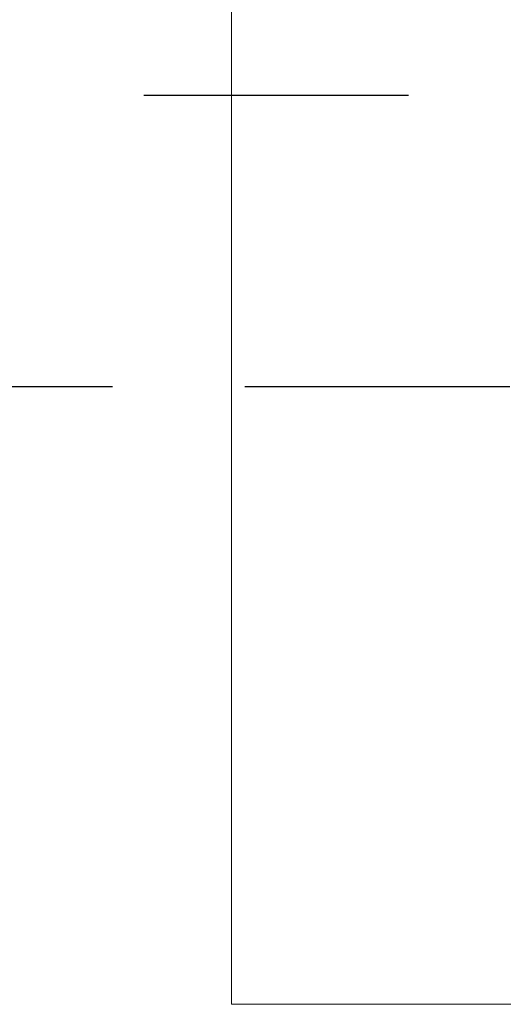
# Model space of a CAD drawing. Header units: centimetres. Extents: x -10729 to 23827, y -4437 to 19798.
# Tile 60 of 95: x 12895 to 12953, y 8959 to 9077. Entities that reach past the tile are written whole.
import ezdxf

# ---------------------------------------------------------------- set-up
doc = ezdxf.new("R2010")
doc.units = ezdxf.units.CM
doc.linetypes.add('Kondygnacja  -0_5$0$HIDDEN', pattern=[9.525, 6.35, -3.175])
doc.linetypes.add('Kondygnacja  -0_5$0$HIDDEN2', pattern=[4.7625, 3.175, -1.5875])
doc.layers.add('Kondygnacja  -0_5$0$ARCH_KONSTR_POWYŻEJ RZUTU', color=8, linetype='Kondygnacja  -0_5$0$HIDDEN')
doc.layers.add('Kondygnacja  -0_5$0$ARCH_KONSTR_POWYŻEJ RZUTU_IST', color=8, linetype='Kondygnacja  -0_5$0$HIDDEN2')
doc.layers.add('SU Lampy kwadratowe  -05$0$ARCH_SUFITY_PODWIESZANE', color=8, linetype='Continuous', lineweight=9)

# ---------------------------------------------------------------- blocks, each defined once
blk = doc.blocks.new('SU Lampy kwadratowe  -05')
at = {"layer": 'SU Lampy kwadratowe  -05$0$ARCH_SUFITY_PODWIESZANE'}
blk.add_lwpolyline([(12920, 9138.86), (13100, 9138.86), (13100, 8958.86), (12920, 8958.86)], close=True, dxfattribs=at)
blk = doc.blocks.new('Kondygnacja  -0_5$0$konstrukcja istniejąca -0.5')
at = {"layer": 'Kondygnacja  -0_5$0$ARCH_KONSTR_POWYŻEJ RZUTU_IST', "ltscale": 10}
blk.add_lwpolyline([(12338, 9067.89), (13382, 9067.89), (13382, 9032.89), (12338, 9032.89)], dxfattribs=at)

msp = doc.modelspace()

# ---------------------------------------------------------------- block references
at = {"layer": 'Kondygnacja  -0_5$0$ARCH_KONSTR_POWYŻEJ RZUTU'}
msp.add_blockref('Kondygnacja  -0_5$0$konstrukcja istniejąca -0.5', (0, 0), dxfattribs=at)
at = {"layer": 'SU Lampy kwadratowe  -05$0$ARCH_SUFITY_PODWIESZANE'}
msp.add_blockref('SU Lampy kwadratowe  -05', (0, 0), dxfattribs=at)

doc.saveas('drawing.dxf')
